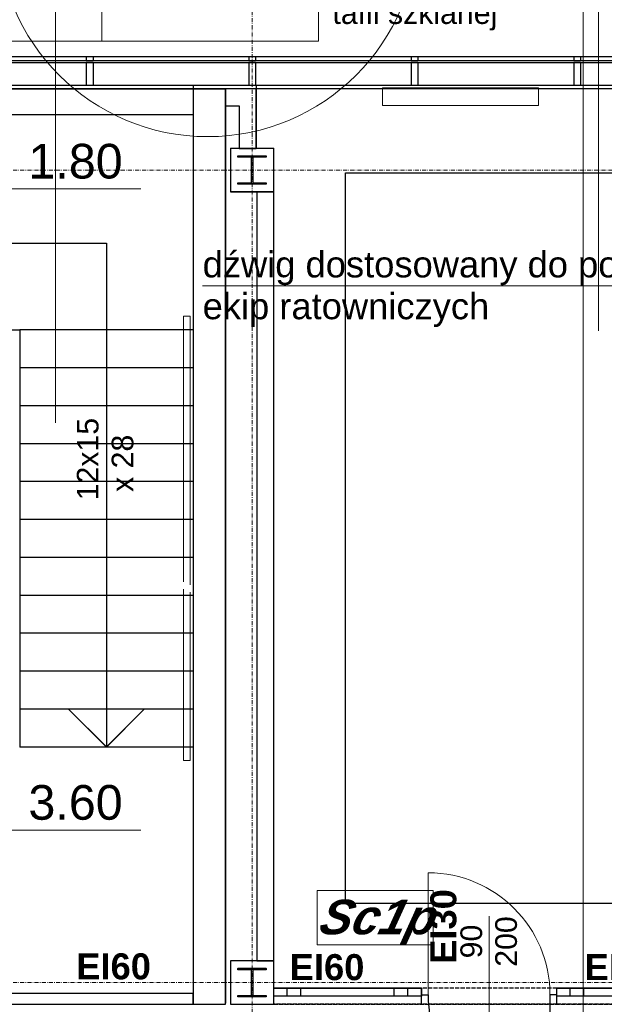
# Model space of a CAD drawing. Header units: millimetres. Extents: x -8642 to 28269, y -6609 to 3701.
# Tile 110 of 256: x 1628 to 2060, y -616 to 111. Entities that reach past the tile are written whole.
import ezdxf
from ezdxf.enums import TextEntityAlignment as Align

# ---------------------------------------------------------------- set-up
doc = ezdxf.new("R2010")
doc.units = ezdxf.units.MM
doc.header["$LTSCALE"] = 1000
doc.header["$MEASUREMENT"] = 0
for name, pattern in [('rzut 1 pietra$0$ArchiTECH.PC 1. Line Type', [0.004, 0.003, -0.001]), ('rzut 1 pietra$0$ArchiTECH.PC 5. Line Type', [0.0053, 0.003, -0.001, 0.0003, -0.001]), ('rzut 1 pietra$0$ArchiTECH.PC Solid Line Type', [0]), ('SUFIT_1 PIETRO$0$ArchiTECH.PC 1. Line Type', [0.004, 0.003, -0.001]), ('SUFIT_1 PIETRO$0$ArchiTECH.PC Solid Line Type', [0])]:
    doc.linetypes.add(name, pattern=pattern)
doc.layers.add('IS_ARCH', color=254, linetype='Continuous', lineweight=18)
for name, color, linetype in [('SUFIT_1 PIETRO$0$ELEM KONSTRUKCJI - inwent', 254, 'Continuous'), ('SUFIT_1 PIETRO$0$INWENTARYZACJA', 254, 'Continuous'), ('SUFIT_1 PIETRO$0$Kalka 1', 254, 'Continuous'), ('SUFIT_1 PIETRO$0$TYP SUFITÓW_NOWYCH', 254, 'Continuous')]:
    doc.layers.add(name, color=color, linetype=linetype)
doc.styles.add('rzut 1 pietra$0$ArchiTECHStyle1', font='arial.ttf', dxfattribs={"height": 0.16})
doc.styles.add('rzut 1 pietra$0$ArchiTECHStyle3', font='arialbd.ttf', dxfattribs={"height": 0.192})
doc.styles.add('rzut 1 pietra$0$ArchiTECHStyle4', font='arialbi.ttf', dxfattribs={"oblique": 15, "height": 0.256})

msp = doc.modelspace()

# ---------------------------------------------------------------- linework, layer by layer
at = {"layer": 'IS_ARCH', "linetype": 'rzut 1 pietra$0$ArchiTECH.PC 5. Line Type'}
for p, q in [((1800, 705.74), (1800, -1676.32)), ((-3581.18, 0), (11755.85, 0)), ((-3581.18, -600), (11755.5, -600))]:
    msp.add_line(p, q, dxfattribs=at)
at = {"layer": 'IS_ARCH', "linetype": 'rzut 1 pietra$0$ArchiTECH.PC Solid Line Type'}
for p, q in [((2044.4, 311.52), (2044.4, -664.16)), ((2055.73, 311.52), (2055.73, -118.63)), ((1689, 234.08), (1689, 95.07)), ((1849, 234.08), (1849, 95.07)), ((1654.7, 161.07), (1654.7, -186.7)), ((1529, 95.07), (1849, 95.07)), ((2106.44, 83.68), (1597.5, 83.68)), ((2106.44, 80.69), (1597.5, 80.69)), ((1682.5, 83.68), (1677.5, 83.68)), ((1677.5, 83.68), (1677.5, 80.69)), ((1677.5, 80.69), (1682.5, 80.69)), ((1682.5, 83.68), (1682.5, 80.69)), ((1802.5, 83.68), (1797.5, 83.68)), ((1797.5, 83.68), (1797.5, 80.69)), ((1797.5, 80.69), (1802.5, 80.69)), ((1802.5, 83.68), (1802.5, 80.69)), ((1922.5, 83.68), (1917.5, 83.68)), ((1917.5, 83.68), (1917.5, 80.69)), ((1917.5, 80.69), (1922.5, 80.69)), ((1922.5, 83.68), (1922.5, 80.69)), ((2042.5, 83.68), (2037.5, 83.68)), ((2037.5, 83.68), (2037.5, 80.69)), ((2037.5, 80.69), (2042.5, 80.69)), ((2042.5, 83.68), (2042.5, 80.69)), ((2106.44, 79.21), (1597.5, 79.21)), ((1682.5, 79.21), (1677.5, 79.21)), ((1677.5, 79.21), (1677.5, 62.5)), ((1682.5, 79.21), (1682.5, 62.5)), ((1802.5, 79.21), (1797.5, 79.21)), ((1797.5, 79.21), (1797.5, 62.5)), ((1802.5, 79.21), (1802.5, 62.5)), ((1922.5, 79.21), (1917.5, 79.21)), ((1917.5, 79.21), (1917.5, 62.5)), ((1922.5, 79.21), (1922.5, 62.5)), ((2042.5, 79.21), (2037.5, 79.21)), ((2037.5, 79.21), (2037.5, 62.5)), ((2042.5, 79.21), (2042.5, 62.5)), ((-60, 60), (1780.36, 60)), ((1756.36, 60), (1482.36, 60)), ((2106.44, 62.5), (1594.5, 62.5)), ((1682.5, 62.5), (1677.5, 62.5)), ((1803, 62.5), (1756.36, 62.5)), ((1756.36, 62.5), (1756.36, 60)), ((1780.36, 60.08), (1756.36, 60.08)), ((1756.36, 60.08), (1756.36, -615.92)), ((1756.36, 60), (1780.36, 60)), ((1756.36, 60), (1756.36, -615)), ((1756.36, 60), (1780.36, 60)), ((1756.36, 60), (1756.36, -607.5)), ((7603.64, 60), (1756.36, 60)), ((1780.36, -615.92), (1780.36, 60.08)), ((1803, 60), (1780.36, 60)), ((1780.36, 60), (1780.36, 47.5)), ((1780.36, 60), (1780.36, 47.5)), ((1803, 60), (1780.36, 60)), ((1780.36, 60), (1780.36, -615)), ((7579.64, 60), (1780.36, 60)), ((1802.5, 62.5), (1797.5, 62.5)), ((1803, 62.5), (1803, 16)), ((1803, 62.5), (1803, 16)), ((2112.65, 62.5), (1803, 62.5)), ((1803, 16), (1803, 60)), ((1896.41, 60.61), (1896.41, 47.61)), ((2011.41, 60.61), (1896.41, 60.61)), ((1896.41, 60.61), (1896.41, 47.61)), ((2011.41, 60.61), (1896.41, 60.61)), ((1922.5, 62.5), (1917.5, 62.5)), ((2011.41, 47.61), (2011.41, 60.61)), ((2011.41, 47.61), (2011.41, 60.61)), ((2042.5, 62.5), (2037.5, 62.5)), ((1780.36, 47.5), (1790.5, 47.5)), ((1790.5, 47.5), (1790.5, 16)), ((1896.41, 47.61), (2011.41, 47.61)), ((1896.41, 47.61), (2011.41, 47.61)), ((1482.36, 41), (1756.36, 41)), ((1482.36, 41), (1756.36, 41)), ((1756.36, 41), (1756.36, -426)), ((1756.36, 41), (1756.36, -426)), ((1815.93, 16.08), (1783.93, 16.08)), ((1783.93, 16.08), (1783.93, -15.92)), ((1790.5, 16), (1803, 16)), ((1815.93, -15.92), (1815.93, 16.08)), ((1815.93, 16.08), (1815.93, 16.08)), ((1789.43, 10.58), (1810.43, 10.58)), ((1789.43, 9.58), (1789.43, 10.58)), ((1789.43, 10.58), (1789.43, 10.58)), ((1789.43, 10.58), (1810.43, 10.58)), ((1789.43, 9.58), (1789.43, 10.58)), ((1799.43, 9.58), (1789.43, 9.58)), ((1799.43, 9.58), (1789.43, 9.58)), ((1799.43, -9.42), (1799.43, 9.58)), ((1799.43, -9.42), (1799.43, 9.58)), ((1810.43, 9.58), (1800.43, 9.58)), ((1800.43, 9.58), (1800.43, -9.42)), ((1810.43, 9.58), (1800.43, 9.58)), ((1800.43, 9.58), (1800.43, -9.42)), ((1810.43, 10.58), (1810.43, 9.58)), ((1810.43, 10.58), (1810.43, 9.58)), ((1594.06, -13.95), (1717.72, -13.95)), ((1789.43, -10.42), (1789.43, -9.42)), ((1789.43, -9.42), (1799.43, -9.42)), ((1789.43, -10.42), (1789.43, -9.42)), ((1789.43, -9.42), (1799.43, -9.42)), ((1810.43, -10.42), (1789.43, -10.42)), ((1810.43, -10.42), (1789.43, -10.42)), ((1800.43, -9.42), (1810.43, -9.42)), ((1800.43, -9.42), (1810.43, -9.42)), ((1810.43, -9.42), (1810.43, -10.42)), ((1810.43, -9.42), (1810.43, -10.42)), ((1783.93, -15.92), (1815.93, -15.92)), ((1815.93, -15.92), (1803.43, -15.92)), ((1803.43, -15.92), (1803.43, -583.83)), ((1815.93, -583.83), (1815.93, -15.92)), ((1546.36, -54), (1692.36, -54)), ((1546.36, -54), (1692.36, -54)), ((1692.36, -54), (1692.36, -426)), ((1692.36, -54), (1692.36, -426)), ((1763.46, -85.48), (2120.64, -85.48)), ((1749.29, -107.92), (1749.29, -304.05)), ((1749.29, -107.92), (1754.29, -107.92)), ((1754.29, -107.92), (1754.29, -306.25)), ((1610.36, -118), (1628.42, -118)), ((1610.36, -118), (1628.42, -118)), ((1628.42, -118), (1628.42, -426)), ((1628.42, -118), (1628.42, -426)), ((1756.36, -118), (1628.42, -118)), ((1756.36, -118), (1628.42, -118)), ((1756.36, -146), (1628.42, -146)), ((1756.36, -146), (1628.42, -146)), ((1756.36, -174), (1628.42, -174)), ((1756.36, -174), (1628.42, -174)), ((1756.36, -202), (1628.42, -202)), ((1756.36, -202), (1628.42, -202)), ((1756.36, -230), (1628.42, -230)), ((1756.36, -230), (1628.42, -230)), ((1756.36, -258), (1628.42, -258)), ((1756.36, -258), (1628.42, -258)), ((1756.36, -286), (1628.42, -286)), ((1756.36, -286), (1628.42, -286)), ((1749.29, -309.51), (1749.29, -435.92)), ((1754.29, -311.72), (1754.29, -435.92)), ((1756.36, -314), (1628.42, -314)), ((1756.36, -314), (1628.42, -314)), ((1756.36, -342), (1628.42, -342)), ((1756.36, -342), (1628.42, -342)), ((1756.36, -370), (1628.42, -370)), ((1756.36, -370), (1628.42, -370)), ((1756.36, -398), (1628.42, -398)), ((1756.36, -398), (1628.42, -398)), ((1692.36, -426), (1664.36, -398)), ((1692.36, -426), (1720.36, -398)), ((1756.36, -426), (1628.42, -426)), ((1756.36, -426), (1628.42, -426)), ((1754.29, -435.92), (1749.29, -435.92)), ((1594.06, -487.39), (1717.72, -487.39)), ((1929.99, -608.92), (1929.99, -518.92)), ((1848.13, -572), (1848.13, -532)), ((1848.13, -532), (1933.74, -532)), ((1933.74, -532), (1933.74, -572)), ((1974.99, -635.92), (1974.99, -550.94)), ((1933.74, -572), (1848.13, -572)), ((1815.93, -583.92), (1783.93, -583.92)), ((1783.93, -583.92), (1783.93, -615.92)), ((1803.43, -583.83), (1815.93, -583.83)), ((1815.93, -615.92), (1815.93, -583.92)), ((1815.93, -583.92), (1815.93, -583.92)), ((1789.43, -589.42), (1810.43, -589.42)), ((1789.43, -590.42), (1789.43, -589.42)), ((1789.43, -589.42), (1789.43, -589.42)), ((1789.43, -589.42), (1810.43, -589.42)), ((1789.43, -590.42), (1789.43, -589.42)), ((1799.43, -590.42), (1789.43, -590.42)), ((1799.43, -590.42), (1789.43, -590.42)), ((1799.43, -609.42), (1799.43, -590.42)), ((1799.43, -609.42), (1799.43, -590.42)), ((1810.43, -590.42), (1800.43, -590.42)), ((1800.43, -590.42), (1800.43, -609.42)), ((1810.43, -590.42), (1800.43, -590.42)), ((1800.43, -590.42), (1800.43, -609.42)), ((1810.43, -589.42), (1810.43, -590.42)), ((1810.43, -589.42), (1810.43, -590.42)), ((1756.36, -607.92), (1596.86, -607.92)), ((1756.36, -615.92), (1756.36, -607.92)), ((1789.43, -610.42), (1789.43, -609.42)), ((1789.43, -609.42), (1799.43, -609.42)), ((1789.43, -610.42), (1789.43, -609.42)), ((1789.43, -609.42), (1799.43, -609.42)), ((1810.43, -610.42), (1789.43, -610.42)), ((1810.43, -610.42), (1789.43, -610.42)), ((1800.43, -609.42), (1810.43, -609.42)), ((1800.43, -609.42), (1810.43, -609.42)), ((1810.43, -609.42), (1810.43, -610.42)), ((1810.43, -609.42), (1810.43, -610.42)), ((1815.93, -609.92), (1815.93, -603.92)), ((1815.93, -609.92), (1815.93, -603.92)), ((1815.93, -603.92), (1924.99, -603.92)), ((1815.93, -615.92), (1815.93, -609.92)), ((1924.99, -609.92), (1815.93, -609.92)), ((1825.93, -609.92), (1825.93, -603.92)), ((1835.93, -609.92), (1835.93, -603.92)), ((1904.99, -609.92), (1904.99, -603.92)), ((1914.99, -609.92), (1914.99, -603.92)), ((1924.99, -608.92), (1924.99, -603.92)), ((1924.99, -609.92), (1924.99, -603.92)), ((1924.99, -603.92), (1924.99, -609.92)), ((1924.99, -615.92), (1924.99, -608.92)), ((1924.99, -608.92), (1929.99, -608.92)), ((1924.99, -615.92), (1924.99, -609.92)), ((2024.99, -608.92), (2019.99, -608.92)), ((2024.99, -608.92), (2024.99, -603.92)), ((2024.99, -609.92), (2024.99, -603.92)), ((2024.99, -609.92), (2024.99, -603.92)), ((2024.99, -603.92), (2143.88, -603.92)), ((2024.99, -615.92), (2024.99, -608.92)), ((2024.99, -615.92), (2024.99, -609.92)), ((2143.88, -609.92), (2024.99, -609.92)), ((2034.99, -609.92), (2034.99, -603.92)), ((2044.99, -609.92), (2044.99, -603.92)), ((1596.86, -615.92), (1756.36, -615.92)), ((1756.36, -615.92), (1780.36, -615.92)), ((1783.93, -615.92), (1815.93, -615.92))]:
    msp.add_line(p, q, dxfattribs=at)
at = {"layer": 'IS_ARCH', "linetype": 'rzut 1 pietra$0$ArchiTECH.PC 1. Line Type'}
for p, q in [((1756.36, 60), (1756.36, -426)), ((1924.99, -603.92), (1815.93, -603.92)), ((2024.99, -603.92), (1924.99, -603.92)), ((2143.88, -603.92), (2024.99, -603.92)), ((1924.99, -615.92), (1815.93, -615.92)), ((1815.93, -615.92), (2380.41, -615.92)), ((2024.99, -615.92), (1924.99, -615.92)), ((2143.88, -615.92), (2024.99, -615.92))]:
    msp.add_line(p, q, dxfattribs=at)
at = {"layer": 'IS_ARCH', "linetype": 'rzut 1 pietra$0$ArchiTECH.PC Solid Line Type'}
msp.add_circle((1767.16, 179.82), 155.17, dxfattribs=at)
msp.add_arc((1929.99, -608.92), 90, 0, 90, dxfattribs=at)
at = {"layer": 'SUFIT_1 PIETRO$0$ELEM KONSTRUKCJI - inwent', "linetype": 'SUFIT_1 PIETRO$0$ArchiTECH.PC Solid Line Type'}
for p, q in [((1815.93, 16), (1783.93, 16)), ((1783.93, 16), (1783.93, -16)), ((1815.93, -16), (1815.93, 16)), ((1815.93, 16), (1815.93, 16)), ((1789.43, 10.5), (1810.43, 10.5)), ((1789.43, 9.5), (1789.43, 10.5)), ((1789.43, 10.5), (1789.43, 10.5)), ((1789.43, 10.5), (1810.43, 10.5)), ((1789.43, 9.5), (1789.43, 10.5)), ((1799.43, 9.5), (1789.43, 9.5)), ((1799.43, 9.5), (1789.43, 9.5)), ((1799.43, -9.5), (1799.43, 9.5)), ((1799.43, -9.5), (1799.43, 9.5)), ((1810.43, 9.5), (1800.43, 9.5)), ((1800.43, 9.5), (1800.43, -9.5)), ((1810.43, 9.5), (1800.43, 9.5)), ((1800.43, 9.5), (1800.43, -9.5)), ((1810.43, 10.5), (1810.43, 9.5)), ((1810.43, 10.5), (1810.43, 9.5)), ((1789.43, -10.5), (1789.43, -9.5)), ((1789.43, -9.5), (1799.43, -9.5)), ((1789.43, -10.5), (1789.43, -9.5)), ((1789.43, -9.5), (1799.43, -9.5)), ((1810.43, -10.5), (1789.43, -10.5)), ((1810.43, -10.5), (1789.43, -10.5)), ((1800.43, -9.5), (1810.43, -9.5)), ((1800.43, -9.5), (1810.43, -9.5)), ((1810.43, -9.5), (1810.43, -10.5)), ((1810.43, -9.5), (1810.43, -10.5)), ((1783.93, -16), (1815.93, -16)), ((1815.93, -584), (1783.93, -584)), ((1783.93, -584), (1783.93, -616)), ((1815.93, -616), (1815.93, -584)), ((1815.93, -584), (1815.93, -584)), ((1789.43, -589.5), (1810.43, -589.5)), ((1789.43, -590.5), (1789.43, -589.5)), ((1789.43, -589.5), (1789.43, -589.5)), ((1789.43, -589.5), (1810.43, -589.5)), ((1789.43, -590.5), (1789.43, -589.5)), ((1799.43, -590.5), (1789.43, -590.5)), ((1799.43, -590.5), (1789.43, -590.5)), ((1799.43, -609.5), (1799.43, -590.5)), ((1799.43, -609.5), (1799.43, -590.5)), ((1810.43, -590.5), (1800.43, -590.5)), ((1800.43, -590.5), (1800.43, -609.5)), ((1810.43, -590.5), (1800.43, -590.5)), ((1800.43, -590.5), (1800.43, -609.5)), ((1810.43, -589.5), (1810.43, -590.5)), ((1810.43, -589.5), (1810.43, -590.5)), ((1789.43, -610.5), (1789.43, -609.5)), ((1789.43, -609.5), (1799.43, -609.5)), ((1789.43, -610.5), (1789.43, -609.5)), ((1789.43, -609.5), (1799.43, -609.5)), ((1810.43, -610.5), (1789.43, -610.5)), ((1810.43, -610.5), (1789.43, -610.5)), ((1800.43, -609.5), (1810.43, -609.5)), ((1800.43, -609.5), (1810.43, -609.5)), ((1810.43, -609.5), (1810.43, -610.5)), ((1810.43, -609.5), (1810.43, -610.5)), ((1783.93, -616), (1815.93, -616))]:
    msp.add_line(p, q, dxfattribs=at)
at = {"layer": 'SUFIT_1 PIETRO$0$INWENTARYZACJA', "linetype": 'SUFIT_1 PIETRO$0$ArchiTECH.PC Solid Line Type'}
for p, q in [((1780.36, 60), (1756.36, 60)), ((1756.36, 60), (1756.36, -616)), ((1780.36, -616), (1780.36, 60)), ((1803, 59.92), (1780.36, 59.92)), ((1780.36, 59.92), (1780.36, 47.42)), ((1803, 15.92), (1803, 59.92)), ((1780.36, 47.42), (1790.5, 47.42)), ((1790.5, 47.42), (1790.5, 15.92)), ((1790.5, 15.92), (1803, 15.92)), ((1815.93, -16), (1803.43, -16)), ((1803.43, -16), (1803.43, -583.92)), ((1815.93, -583.92), (1815.93, -16)), ((1803.43, -583.92), (1815.93, -583.92)), ((1756.36, -608), (1596.86, -608)), ((1756.36, -616), (1756.36, -608)), ((1815.93, -610), (1815.93, -604)), ((1815.93, -610), (1815.93, -604)), ((1815.93, -604), (1924.99, -604)), ((1815.93, -616), (1815.93, -610)), ((1924.99, -610), (1815.93, -610)), ((1825.93, -610), (1825.93, -604)), ((1835.93, -610), (1835.93, -604)), ((1904.99, -610), (1904.99, -604)), ((1914.99, -610), (1914.99, -604)), ((1924.99, -609), (1924.99, -604)), ((1924.99, -610), (1924.99, -604)), ((1924.99, -604), (1924.99, -610)), ((1924.99, -616), (1924.99, -609)), ((1924.99, -609), (1929.99, -609)), ((1924.99, -616), (1924.99, -610)), ((2019.99, -609), (2019.99, -699)), ((2024.99, -609), (2019.99, -609)), ((2024.99, -609), (2024.99, -604)), ((2024.99, -610), (2024.99, -604)), ((2024.99, -610), (2024.99, -604)), ((2024.99, -604), (2143.88, -604)), ((2024.99, -616), (2024.99, -609)), ((2024.99, -616), (2024.99, -610)), ((2143.88, -610), (2024.99, -610)), ((2034.99, -610), (2034.99, -604)), ((2044.99, -610), (2044.99, -604)), ((1596.86, -616), (1756.36, -616)), ((1756.36, -616), (1780.36, -616))]:
    msp.add_line(p, q, dxfattribs=at)
at = {"layer": 'SUFIT_1 PIETRO$0$INWENTARYZACJA', "linetype": 'SUFIT_1 PIETRO$0$ArchiTECH.PC 1. Line Type'}
for p, q in [((1924.99, -604), (1815.93, -604)), ((2024.99, -604), (1924.99, -604)), ((2143.88, -604), (2024.99, -604)), ((1924.99, -616), (1815.93, -616)), ((2024.99, -616), (1924.99, -616)), ((2143.88, -616), (2024.99, -616))]:
    msp.add_line(p, q, dxfattribs=at)
at = {"layer": 'SUFIT_1 PIETRO$0$INWENTARYZACJA', "linetype": 'SUFIT_1 PIETRO$0$ArchiTECH.PC Solid Line Type'}
msp.add_arc((2019.99, -609), 90, 180, 270, dxfattribs=at)
at = {"layer": 'SUFIT_1 PIETRO$0$Kalka 1', "linetype": 'SUFIT_1 PIETRO$0$ArchiTECH.PC Solid Line Type'}
for p, q in [((2106.44, 83.6), (1597.5, 83.6)), ((2106.44, 80.61), (1597.5, 80.61)), ((1677.5, 83.6), (1677.5, 80.61)), ((1682.5, 83.6), (1677.5, 83.6)), ((1677.5, 80.61), (1682.5, 80.61)), ((1682.5, 83.6), (1682.5, 80.61)), ((1797.5, 83.6), (1797.5, 80.61)), ((1802.5, 83.6), (1797.5, 83.6)), ((1797.5, 80.61), (1802.5, 80.61)), ((1802.5, 83.6), (1802.5, 80.61)), ((1917.5, 83.6), (1917.5, 80.61)), ((1922.5, 83.6), (1917.5, 83.6)), ((1917.5, 80.61), (1922.5, 80.61)), ((1922.5, 83.6), (1922.5, 80.61)), ((2037.5, 83.6), (2037.5, 80.61)), ((2042.5, 83.6), (2037.5, 83.6)), ((2037.5, 80.61), (2042.5, 80.61)), ((2042.5, 83.6), (2042.5, 80.61)), ((2106.44, 79.13), (1597.5, 79.13)), ((1677.5, 79.13), (1677.5, 62.42)), ((1682.5, 79.13), (1677.5, 79.13)), ((1682.5, 79.13), (1682.5, 62.42)), ((1797.5, 79.13), (1797.5, 62.42)), ((1802.5, 79.13), (1797.5, 79.13)), ((1802.5, 79.13), (1802.5, 62.42)), ((1917.5, 79.13), (1917.5, 62.42)), ((1922.5, 79.13), (1917.5, 79.13)), ((1922.5, 79.13), (1922.5, 62.42)), ((2037.5, 79.13), (2037.5, 62.42)), ((2042.5, 79.13), (2037.5, 79.13)), ((2042.5, 79.13), (2042.5, 62.42)), ((-60, 59.92), (1780.36, 59.92)), ((1756.36, 59.92), (1482.36, 59.92)), ((2106.44, 62.42), (1594.5, 62.42)), ((1682.5, 62.42), (1677.5, 62.42)), ((1756.36, 62.42), (1756.36, 59.92)), ((1803, 62.42), (1756.36, 62.42)), ((6458.33, 59.92), (1756.36, 59.92)), ((1756.36, 59.92), (1756.36, -607.58)), ((1756.36, 59.92), (1780.36, 59.92)), ((1756.36, 59.92), (1756.36, -615.08)), ((1756.36, 59.92), (1780.36, 59.92)), ((6458.33, 59.92), (1780.36, 59.92)), ((1780.36, 59.92), (1780.36, -615.08)), ((1803, 59.92), (1780.36, 59.92)), ((1780.36, 59.92), (1780.36, 47.42)), ((1802.5, 62.42), (1797.5, 62.42)), ((2112.65, 62.42), (1803, 62.42)), ((1803, 62.42), (1803, 15.92)), ((1803, 62.42), (1803, 15.92)), ((1922.5, 62.42), (1917.5, 62.42)), ((2042.5, 62.42), (2037.5, 62.42)), ((1482.36, 40.92), (1756.36, 40.92)), ((1482.36, 40.92), (1756.36, 40.92)), ((1756.36, 40.92), (1756.36, -426.08)), ((1756.36, 40.92), (1756.36, -426.08)), ((1546.36, -54.08), (1692.36, -54.08)), ((1546.36, -54.08), (1692.36, -54.08)), ((1692.36, -54.08), (1692.36, -426.08)), ((1692.36, -54.08), (1692.36, -426.08)), ((1610.36, -118.08), (1628.42, -118.08)), ((1610.36, -118.08), (1628.42, -118.08)), ((1628.42, -118.08), (1628.42, -426.08)), ((1628.42, -118.08), (1628.42, -426.08)), ((1756.36, -118.08), (1628.42, -118.08)), ((1756.36, -118.08), (1628.42, -118.08)), ((1756.36, -146.08), (1628.42, -146.08)), ((1756.36, -146.08), (1628.42, -146.08)), ((1756.36, -174.08), (1628.42, -174.08)), ((1756.36, -174.08), (1628.42, -174.08)), ((1756.36, -202.08), (1628.42, -202.08)), ((1756.36, -202.08), (1628.42, -202.08)), ((1756.36, -230.08), (1628.42, -230.08)), ((1756.36, -230.08), (1628.42, -230.08)), ((1756.36, -258.08), (1628.42, -258.08)), ((1756.36, -258.08), (1628.42, -258.08)), ((1756.36, -286.08), (1628.42, -286.08)), ((1756.36, -286.08), (1628.42, -286.08)), ((1756.36, -314.08), (1628.42, -314.08)), ((1756.36, -314.08), (1628.42, -314.08)), ((1756.36, -342.08), (1628.42, -342.08)), ((1756.36, -342.08), (1628.42, -342.08)), ((1756.36, -370.08), (1628.42, -370.08)), ((1756.36, -370.08), (1628.42, -370.08)), ((1756.36, -398.08), (1628.42, -398.08)), ((1756.36, -398.08), (1628.42, -398.08)), ((1692.36, -426.08), (1664.36, -398.08)), ((1692.36, -426.08), (1720.36, -398.08)), ((1756.36, -426.08), (1628.42, -426.08)), ((1756.36, -426.08), (1628.42, -426.08))]:
    msp.add_line(p, q, dxfattribs=at)
at = {"layer": 'SUFIT_1 PIETRO$0$Kalka 1', "linetype": 'SUFIT_1 PIETRO$0$ArchiTECH.PC 1. Line Type'}
for p, q in [((1756.36, 59.92), (1756.36, -426.08)), ((1815.93, -616), (2380.41, -616))]:
    msp.add_line(p, q, dxfattribs=at)
at = {"layer": 'SUFIT_1 PIETRO$0$TYP SUFITÓW_NOWYCH', "linetype": 'SUFIT_1 PIETRO$0$ArchiTECH.PC Solid Line Type'}
for p, q in [((1869.06, -2.12), (2107.97, -2.12)), ((1869.06, -541.55), (1869.06, -2.12)), ((2107.97, -541.55), (1869.06, -541.55))]:
    msp.add_line(p, q, dxfattribs=at)

# ---------------------------------------------------------------- texts
at = {"layer": 'IS_ARCH'}
for s, height, style, p in [('tafli szklanej', 16, 'rzut 1 pietra$0$ArchiTECHStyle1', (1859.34, 103.05)), ('+  1.80', 25.6, 'rzut 1 pietra$0$ArchiTECHStyle1', (1594.06, -13.95)), ('dźwig dostosowany do potrzeb', 19.2, 'rzut 1 pietra$0$ArchiTECHStyle1', (1763.46, -85.04)), ('ekip ratowniczych', 19.2, 'rzut 1 pietra$0$ArchiTECHStyle1', (1763.46, -115.92)), ('+  3.60', 25.6, 'rzut 1 pietra$0$ArchiTECHStyle1', (1594.06, -487.39)), ('EI60', 19.2, 'rzut 1 pietra$0$ArchiTECHStyle3', (1670.1, -603.32)), ('EI60', 19.2, 'rzut 1 pietra$0$ArchiTECHStyle3', (1827.75, -603.92)), ('EI60', 19.2, 'rzut 1 pietra$0$ArchiTECHStyle3', (2045.55, -603.92))]:
    msp.add_text(s, height=height, dxfattribs=dict(at, style=style)).set_placement(p, align=Align.BOTTOM_LEFT)
for s, height, style, p in [('12x15', 16, 'rzut 1 pietra$0$ArchiTECHStyle1', (1691.36, -243.89)), (' x 28', 16, 'rzut 1 pietra$0$ArchiTECHStyle1', (1717.09, -243.89)), ('EI30', 19.2, 'rzut 1 pietra$0$ArchiTECHStyle3', (1956.57, -586.14)), ('90', 16, 'rzut 1 pietra$0$ArchiTECHStyle1', (1974.63, -582.06)), ('200', 16, 'rzut 1 pietra$0$ArchiTECHStyle1', (2000.36, -588.28))]:
    msp.add_text(s, height=height, rotation=90, dxfattribs=dict(at, style=style)).set_placement(p, align=Align.BOTTOM_LEFT)
at = {"layer": 'IS_ARCH', "style": 'rzut 1 pietra$0$ArchiTECHStyle4', "oblique": 15}
msp.add_text('Sc1p', height=25.6, dxfattribs=at).set_placement((1848.13, -572), align=Align.BOTTOM_LEFT)

doc.saveas('drawing.dxf')
